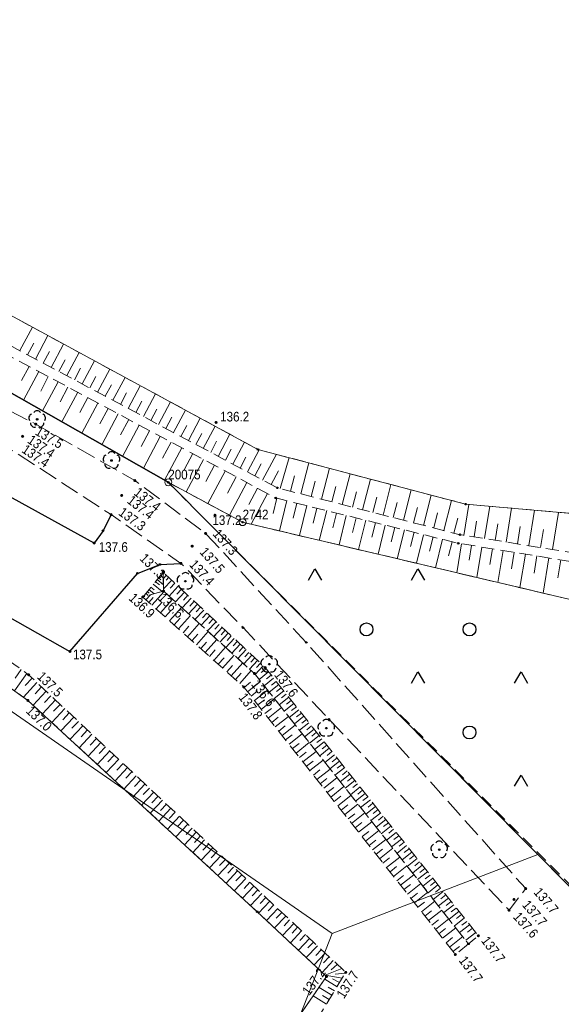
# Model space of a CAD drawing. Header units: metres. Extents: x 5548743 to 5556416, y 5707500 to 5714000.
# Tile 117 of 244: x 5553228 to 5553291, y 5711170 to 5711284. Entities that reach past the tile are written whole.
import ezdxf
from ezdxf.enums import TextEntityAlignment as Align

# ---------------------------------------------------------------- set-up
doc = ezdxf.new("R2010")
doc.units = ezdxf.units.M
for name, pattern in [('1.5_0.75', [2.25, 1.5, -0.75]), ('2.25_0.75', [3, 2.25, -0.75]), ('219-1000', [0])]:
    doc.linetypes.add(name, pattern=pattern)
doc.layers.get('0').update_dxf_attribs({"color": 2, "lineweight": 5})
doc.styles.get("Standard").update_dxf_attribs({"font": 'Working1250', "width": 0.75})

# ---------------------------------------------------------------- blocks, each defined once
blk = doc.blocks.new('202')
at = {"color": 0, "linetype": 'Continuous', "lineweight": 0}
blk.add_circle((0, 0), 0.4, dxfattribs=at)
blk = doc.blocks.new('OP021')
at = {"linetype": 'Continuous', "lineweight": 13}
h = blk.add_hatch(color=0, dxfattribs=at)
edge = h.paths.add_edge_path()
edge.add_arc((0, 0), 0.1, 0, 360)
at = {"color": 0, "linetype": 'Continuous', "lineweight": -3}
for centre, start, end in [((-0.476, 0.154), 110.388, 213.756), ((0, 0.5), 38.316, 141.684), ((0.476, 0.154), 326.244, 69.612), ((-0.294, -0.404), 182.272, 285.64), ((0.294, -0.404), 254.36, 357.728), ((0.294, -0.404), 254.36, 357.728)]:
    blk.add_arc(centre, 0.5, start, end, dxfattribs=at)
blk = doc.blocks.new('PW01')
at = {"linetype": 'Continuous', "lineweight": 13}
h = blk.add_hatch(color=0, dxfattribs=at)
edge = h.paths.add_edge_path()
edge.add_arc((0, 0), 0.18, 0, 360)
blk = doc.blocks.new('OTZK3')
at = {"color": 0, "linetype": 'Continuous'}
for p, q in [((-0.75, -0.433), (0, 0.866)), ((0, 0.866), (0.75, -0.433))]:
    blk.add_line(p, q, dxfattribs=at)
blk = doc.blocks.new('OTZK1')
at = {"color": 0, "linetype": 'Continuous'}
blk.add_circle((0, 0), 0.75, dxfattribs=at)
blk = doc.blocks.new('PIKIETAW1891')
at = {"color": 0}
blk.add_circle((0, 0), 0.09, dxfattribs=at)

msp = doc.modelspace()

# ---------------------------------------------------------------- linework, layer by layer
at = {"layer": '000 Inne (niezydentyfikowane)', "color": 7, "linetype": 'CONTINUOUS', "lineweight": 18, "flags": 128}
for points in [[(5553228.23, 5711245.92), (5553229.7, 5711248.66)], [(5553229.15, 5711245.43), (5553229.88, 5711246.8)], [(5553230.06, 5711244.94), (5553231.52, 5711247.68)], [(5553230.97, 5711244.46), (5553231.7, 5711245.82)], [(5553231.88, 5711243.97), (5553233.33, 5711246.69)], [(5553233.7, 5711243.01), (5553235.14, 5711245.71)], [(5553232.79, 5711243.49), (5553233.51, 5711244.84)], [(5553235.5, 5711242.05), (5553236.94, 5711244.74)], [(5553229.33, 5711244.09), (5553228.45, 5711242.44)], [(5553230.44, 5711243.5), (5553228.66, 5711240.17)], [(5553234.6, 5711242.53), (5553235.32, 5711243.87)], [(5553237.3, 5711241.09), (5553238.72, 5711243.77)], [(5553231.56, 5711242.9), (5553230.67, 5711241.22)], [(5553232.69, 5711242.29), (5553230.89, 5711238.9)], [(5553236.4, 5711241.57), (5553237.11, 5711242.91)], [(5553239.08, 5711240.14), (5553240.5, 5711242.8)], [(5553233.84, 5711241.68), (5553232.93, 5711239.97)], [(5553234.99, 5711241.07), (5553233.15, 5711237.62)], [(5553238.19, 5711240.61), (5553238.9, 5711241.95)], [(5553239.97, 5711239.66), (5553240.68, 5711240.99)], [(5553240.86, 5711239.19), (5553242.27, 5711241.84)], [(5553236.16, 5711240.45), (5553235.23, 5711238.7)], [(5553241.74, 5711238.72), (5553242.45, 5711240.04)], [(5553242.63, 5711238.25), (5553244.03, 5711240.89)], [(5553244.38, 5711237.31), (5553245.78, 5711239.94)], [(5553237.33, 5711239.82), (5553235.46, 5711236.31)], [(5553238.52, 5711239.19), (5553237.57, 5711237.41)], [(5553243.51, 5711237.78), (5553244.21, 5711239.1)], [(5553246.13, 5711236.38), (5553247.53, 5711239)], [(5553239.71, 5711238.55), (5553237.8, 5711234.97)], [(5553240.92, 5711237.9), (5553239.96, 5711236.1)], [(5553245.26, 5711236.85), (5553245.96, 5711238.16)], [(5553247.87, 5711235.46), (5553249.26, 5711238.05)], [(5553242.14, 5711237.26), (5553240.19, 5711233.61)], [(5553243.36, 5711236.6), (5553242.38, 5711234.76)], [(5553247.01, 5711235.92), (5553247.7, 5711237.22)], [(5553249.61, 5711234.53), (5553250.98, 5711237.12)], [(5553244.6, 5711235.94), (5553242.63, 5711232.23)], [(5553245.85, 5711235.27), (5553244.86, 5711233.4)], [(5553248.74, 5711234.99), (5553249.43, 5711236.29)], [(5553250.47, 5711234.07), (5553251.16, 5711235.36)], [(5553251.33, 5711233.61), (5553252.7, 5711236.19)], [(5553253.05, 5711232.7), (5553254.41, 5711235.26)], [(5553247.11, 5711234.6), (5553245.1, 5711230.82)], [(5553252.19, 5711233.16), (5553252.87, 5711234.44)], [(5553254.75, 5711231.79), (5553256.13, 5711234.37)], [(5553248.38, 5711233.93), (5553247.37, 5711232.03)], [(5553249.64, 5711233.25), (5553247.62, 5711229.46)], [(5553253.9, 5711232.25), (5553254.58, 5711233.52)], [(5553256.52, 5711230.85), (5553258.12, 5711233.85)], [(5553258.58, 5711229.85), (5553259.6, 5711233.46)], [(5553250.9, 5711232.58), (5553249.89, 5711230.68)], [(5553252.17, 5711231.9), (5553250.15, 5711228.11)], [(5553255.61, 5711231.34), (5553256.35, 5711232.73)], [(5553257.5, 5711230.33), (5553258.36, 5711231.94)], [(5553260.98, 5711229.24), (5553261.91, 5711232.85)], [(5553263.39, 5711228.62), (5553264.31, 5711232.22)], [(5553253.43, 5711231.23), (5553252.42, 5711229.33)], [(5553259.77, 5711229.54), (5553260.24, 5711231.35)], [(5553262.18, 5711228.93), (5553262.65, 5711230.73)], [(5553265.78, 5711228), (5553266.7, 5711231.59)], [(5553268.17, 5711227.39), (5553269.09, 5711230.96)], [(5553254.69, 5711230.56), (5553252.67, 5711226.76)], [(5553255.93, 5711229.89), (5553254.92, 5711227.99)], [(5553264.59, 5711228.31), (5553265.05, 5711230.11)], [(5553270.55, 5711226.78), (5553271.46, 5711230.33)], [(5553272.92, 5711226.17), (5553273.82, 5711229.71)], [(5553257.09, 5711229.27), (5553255.19, 5711225.7)], [(5553258.17, 5711228.74), (5553257.74, 5711226.97)], [(5553259.34, 5711228.45), (5553258.47, 5711224.93)], [(5553266.98, 5711227.7), (5553267.44, 5711229.48)], [(5553269.36, 5711227.09), (5553269.82, 5711228.86)], [(5553275.27, 5711225.57), (5553276.17, 5711229.09)], [(5553277.62, 5711224.97), (5553278.52, 5711228.47)], [(5553260.51, 5711228.16), (5553260.08, 5711226.41)], [(5553261.67, 5711227.87), (5553260.81, 5711224.38)], [(5553262.83, 5711227.58), (5553262.4, 5711225.84)], [(5553263.98, 5711227.29), (5553263.12, 5711223.83)], [(5553271.73, 5711226.48), (5553272.19, 5711228.25)], [(5553274.09, 5711225.87), (5553274.55, 5711227.64)], [(5553279.96, 5711224.41), (5553280.53, 5711228.01)], [(5553282.38, 5711224.03), (5553282.98, 5711227.79)], [(5553284.9, 5711223.63), (5553285.52, 5711227.57)], [(5553287.54, 5711223.21), (5553288.19, 5711227.34)], [(5553265.13, 5711227.01), (5553264.7, 5711225.29)], [(5553266.27, 5711226.73), (5553265.42, 5711223.29)], [(5553267.41, 5711226.44), (5553266.99, 5711224.73)], [(5553268.55, 5711226.16), (5553267.7, 5711222.75)], [(5553276.45, 5711225.27), (5553276.9, 5711227.02)], [(5553278.79, 5711224.67), (5553279.24, 5711226.42)], [(5553290.3, 5711222.77), (5553290.99, 5711227.09)], [(5553269.68, 5711225.88), (5553269.26, 5711224.18)], [(5553270.81, 5711225.6), (5553269.97, 5711222.22)], [(5553271.93, 5711225.32), (5553271.51, 5711223.64)], [(5553273.05, 5711225.04), (5553272.21, 5711221.69)], [(5553281.16, 5711224.22), (5553281.45, 5711226.06)], [(5553283.62, 5711223.83), (5553283.93, 5711225.76)], [(5553286.2, 5711223.42), (5553286.52, 5711225.44)], [(5553288.9, 5711222.99), (5553289.24, 5711225.1)], [(5553274.16, 5711224.77), (5553273.74, 5711223.1)], [(5553275.27, 5711224.49), (5553274.44, 5711221.16)], [(5553276.37, 5711224.22), (5553275.96, 5711222.56)], [(5553277.48, 5711223.95), (5553276.66, 5711220.64)], [(5553278.58, 5711223.67), (5553278.17, 5711222.02)], [(5553279.7, 5711223.43), (5553279.15, 5711220.05)], [(5553280.86, 5711223.24), (5553280.58, 5711221.51)], [(5553282.06, 5711223.04), (5553281.48, 5711219.5)], [(5553283.28, 5711222.85), (5553282.98, 5711221.03)], [(5553284.53, 5711222.64), (5553283.92, 5711218.92)], [(5553285.81, 5711222.44), (5553285.5, 5711220.53)], [(5553287.12, 5711222.22), (5553286.49, 5711218.32)], [(5553288.46, 5711222.01), (5553288.14, 5711220.01)], [(5553289.84, 5711221.78), (5553289.18, 5711217.68)], [(5553291.25, 5711221.55), (5553290.91, 5711219.45)], [(5553244.22, 5711219.26), (5553244.96, 5711218.64)], [(5553244.39, 5711219.47), (5553244.67, 5711219.23)], [(5553244.61, 5711219.74), (5553244.94, 5711219.47)], [(5553245.32, 5711219.76), (5553244.95, 5711219.36)], [(5553245.93, 5711219.2), (5553244.97, 5711218.18)], [(5553245.07, 5711220), (5553245, 5711219.93)], [(5553245.58, 5711219.53), (5553245.27, 5711219.2)], [(5553243.27, 5711218.1), (5553243.88, 5711217.61)], [(5553243.5, 5711218.38), (5553243.9, 5711218.06)], [(5553243.78, 5711218.72), (5553244.81, 5711217.87)], [(5553244.02, 5711219.02), (5553244.5, 5711218.63)], [(5553246.69, 5711218.48), (5553245.62, 5711217.34)], [(5553246.31, 5711218.84), (5553245.77, 5711218.27)], [(5553247.07, 5711218.13), (5553246.54, 5711217.56)], [(5553242.73, 5711217.43), (5553242.8, 5711217.38)], [(5553242.91, 5711217.66), (5553243.2, 5711217.41)], [(5553242.93, 5711216.9), (5553243.46, 5711217.49)], [(5553243.09, 5711217.88), (5553243.31, 5711217.69)], [(5553243.27, 5711216.6), (5553243.76, 5711217.16)], [(5553243.63, 5711216.28), (5553245.04, 5711217.86)], [(5553244.63, 5711215.38), (5553246.04, 5711216.96)], [(5553247.44, 5711217.78), (5553246.39, 5711216.65)], [(5553248.19, 5711217.08), (5553247.14, 5711215.96)], [(5553247.82, 5711217.43), (5553247.29, 5711216.86)], [(5553244.12, 5711215.84), (5553244.82, 5711216.64)], [(5553245.68, 5711214.45), (5553247.08, 5711216.02)], [(5553248.93, 5711216.39), (5553247.9, 5711215.28)], [(5553248.56, 5711216.73), (5553248.04, 5711216.17)], [(5553249.3, 5711216.04), (5553248.78, 5711215.49)], [(5553245.16, 5711214.92), (5553245.86, 5711215.7)], [(5553246.2, 5711213.99), (5553246.9, 5711214.77)], [(5553246.73, 5711213.52), (5553248.11, 5711215.08)], [(5553249.67, 5711215.7), (5553248.64, 5711214.6)], [(5553250.39, 5711215.02), (5553249.37, 5711213.94)], [(5553250.03, 5711215.36), (5553249.52, 5711214.82)], [(5553250.75, 5711214.69), (5553250.24, 5711214.15)], [(5553247.25, 5711213.06), (5553247.94, 5711213.83)], [(5553247.76, 5711212.6), (5553249.14, 5711214.15)], [(5553251.11, 5711214.35), (5553250.1, 5711213.28)], [(5553251.82, 5711213.69), (5553250.82, 5711212.62)], [(5553251.46, 5711214.02), (5553250.96, 5711213.48)], [(5553248.28, 5711212.14), (5553248.97, 5711212.91)], [(5553248.8, 5711211.68), (5553250.17, 5711213.22)], [(5553252.52, 5711213.03), (5553251.54, 5711211.98)], [(5553252.17, 5711213.36), (5553251.68, 5711212.83)], [(5553253.22, 5711212.38), (5553252.24, 5711211.34)], [(5553252.87, 5711212.7), (5553252.38, 5711212.18)], [(5553249.31, 5711211.22), (5553249.99, 5711211.99)], [(5553249.82, 5711210.76), (5553251.19, 5711212.29)], [(5553250.84, 5711209.85), (5553252.2, 5711211.38)], [(5553253.91, 5711211.74), (5553252.94, 5711210.7)], [(5553253.56, 5711212.06), (5553253.08, 5711211.54)], [(5553254.25, 5711211.42), (5553253.77, 5711210.9)], [(5553250.33, 5711210.31), (5553251.01, 5711211.07)], [(5553251.35, 5711209.4), (5553252.03, 5711210.16)], [(5553251.86, 5711208.95), (5553253.2, 5711210.46)], [(5553254.59, 5711211.1), (5553253.63, 5711210.08)], [(5553255.26, 5711210.47), (5553254.32, 5711209.46)], [(5553254.93, 5711210.78), (5553254.45, 5711210.27)], [(5553255.6, 5711210.15), (5553255.13, 5711209.65)], [(5553252.36, 5711208.5), (5553253.03, 5711209.26)], [(5553252.87, 5711208.05), (5553254.2, 5711209.56)], [(5553255.93, 5711209.84), (5553254.99, 5711208.84)], [(5553256.6, 5711209.22), (5553255.66, 5711208.21)], [(5553256.26, 5711209.53), (5553255.8, 5711209.03)], [(5553256.93, 5711208.88), (5553256.37, 5711208.44)], [(5553229.07, 5711208.31), (5553227.62, 5711206.3)], [(5553228.41, 5711208.79), (5553227.68, 5711207.79)], [(5553229.68, 5711207.79), (5553228.85, 5711206.91)], [(5553253.37, 5711207.61), (5553254.03, 5711208.36)], [(5553253.87, 5711207.16), (5553255.2, 5711208.66)], [(5553257.22, 5711208.51), (5553256.11, 5711207.63)], [(5553257.8, 5711207.77), (5553256.7, 5711206.9)], [(5553257.51, 5711208.14), (5553256.96, 5711207.7)], [(5553230.23, 5711207.26), (5553228.65, 5711205.57)], [(5553230.78, 5711206.76), (5553230.01, 5711205.94)], [(5553254.36, 5711206.71), (5553255.12, 5711207.32)], [(5553254.77, 5711206.2), (5553256.29, 5711207.41)], [(5553258.39, 5711207.04), (5553257.28, 5711206.16)], [(5553258.1, 5711207.4), (5553257.54, 5711206.97)], [(5553258.68, 5711206.67), (5553258.13, 5711206.23)], [(5553231.32, 5711206.25), (5553229.79, 5711204.62)], [(5553231.86, 5711205.74), (5553231.1, 5711204.93)], [(5553255.17, 5711205.69), (5553255.93, 5711206.29)], [(5553255.57, 5711205.18), (5553257.1, 5711206.39)], [(5553258.98, 5711206.3), (5553257.87, 5711205.42)], [(5553259.56, 5711205.56), (5553258.46, 5711204.68)], [(5553259.27, 5711205.93), (5553258.72, 5711205.49)], [(5553232.4, 5711205.24), (5553230.88, 5711203.62)], [(5553232.93, 5711204.73), (5553232.18, 5711203.93)], [(5553255.97, 5711204.67), (5553256.74, 5711205.27)], [(5553256.38, 5711204.16), (5553257.91, 5711205.37)], [(5553257.18, 5711203.14), (5553258.71, 5711204.35)], [(5553260.15, 5711204.82), (5553259.04, 5711203.94)], [(5553259.86, 5711205.19), (5553259.3, 5711204.75)], [(5553260.45, 5711204.45), (5553259.89, 5711204.01)], [(5553233.47, 5711204.23), (5553231.96, 5711202.63)], [(5553234.53, 5711203.23), (5553233.03, 5711201.64)], [(5553234, 5711203.73), (5553233.25, 5711202.93)], [(5553256.78, 5711203.65), (5553257.54, 5711204.26)], [(5553257.59, 5711202.63), (5553258.35, 5711203.24)], [(5553257.99, 5711202.12), (5553259.52, 5711203.33)], [(5553260.74, 5711204.08), (5553259.63, 5711203.19)], [(5553261.33, 5711203.34), (5553260.22, 5711202.45)], [(5553261.04, 5711203.71), (5553260.48, 5711203.26)], [(5553235.59, 5711202.24), (5553234.1, 5711200.66)], [(5553235.06, 5711202.74), (5553234.31, 5711201.94)], [(5553258.39, 5711201.61), (5553259.16, 5711202.22)], [(5553258.8, 5711201.1), (5553260.33, 5711202.31)], [(5553261.92, 5711202.59), (5553260.81, 5711201.71)], [(5553261.63, 5711202.96), (5553261.07, 5711202.52)], [(5553262.22, 5711202.22), (5553261.66, 5711201.78)], [(5553236.64, 5711201.25), (5553235.16, 5711199.68)], [(5553236.12, 5711201.75), (5553235.37, 5711200.96)], [(5553259.2, 5711200.59), (5553259.97, 5711201.2)], [(5553259.6, 5711200.08), (5553261.14, 5711201.29)], [(5553262.51, 5711201.85), (5553261.4, 5711200.96)], [(5553263.11, 5711201.1), (5553261.99, 5711200.21)], [(5553262.81, 5711201.48), (5553262.25, 5711201.03)], [(5553237.69, 5711200.27), (5553236.22, 5711198.71)], [(5553237.16, 5711200.76), (5553236.43, 5711199.98)], [(5553238.21, 5711199.78), (5553237.47, 5711199)], [(5553260.01, 5711199.57), (5553260.77, 5711200.18)], [(5553260.41, 5711199.06), (5553261.94, 5711200.27)], [(5553263.7, 5711200.36), (5553262.58, 5711199.47)], [(5553263.4, 5711200.73), (5553262.84, 5711200.29)], [(5553264, 5711199.98), (5553263.44, 5711199.54)], [(5553238.73, 5711199.3), (5553237.26, 5711197.74)], [(5553239.24, 5711198.81), (5553238.51, 5711198.04)], [(5553260.82, 5711198.55), (5553261.58, 5711199.15)], [(5553261.22, 5711198.04), (5553262.75, 5711199.25)], [(5553264.29, 5711199.61), (5553263.17, 5711198.72)], [(5553264.89, 5711198.86), (5553263.77, 5711197.97)], [(5553264.59, 5711199.24), (5553264.03, 5711198.79)], [(5553239.76, 5711198.33), (5553238.31, 5711196.78)], [(5553240.27, 5711197.85), (5553239.55, 5711197.07)], [(5553261.62, 5711197.53), (5553262.39, 5711198.13)], [(5553262.03, 5711197.01), (5553263.56, 5711198.23)], [(5553265.48, 5711198.11), (5553264.36, 5711197.22)], [(5553265.19, 5711198.49), (5553264.62, 5711198.04)], [(5553265.78, 5711197.74), (5553265.22, 5711197.29)], [(5553240.79, 5711197.36), (5553239.34, 5711195.82)], [(5553241.81, 5711196.41), (5553240.37, 5711194.87)], [(5553241.3, 5711196.88), (5553240.58, 5711196.12)], [(5553262.43, 5711196.5), (5553263.2, 5711197.11)], [(5553262.84, 5711195.99), (5553264.37, 5711197.2)], [(5553266.08, 5711197.36), (5553264.95, 5711196.47)], [(5553266.68, 5711196.61), (5553265.55, 5711195.72)], [(5553266.38, 5711196.99), (5553265.82, 5711196.54)], [(5553242.82, 5711195.45), (5553241.4, 5711193.93)], [(5553242.32, 5711195.93), (5553241.6, 5711195.17)], [(5553263.24, 5711195.48), (5553264.01, 5711196.09)], [(5553263.65, 5711194.97), (5553265.18, 5711196.18)], [(5553264.46, 5711193.94), (5553265.99, 5711195.16)], [(5553267.27, 5711195.86), (5553266.15, 5711194.96)], [(5553266.98, 5711196.24), (5553266.41, 5711195.79)], [(5553267.87, 5711195.11), (5553266.74, 5711194.21)], [(5553267.57, 5711195.49), (5553267.01, 5711195.04)], [(5553243.83, 5711194.51), (5553242.41, 5711192.99)], [(5553243.33, 5711194.98), (5553242.62, 5711194.22)], [(5553244.34, 5711194.03), (5553243.63, 5711193.28)], [(5553264.05, 5711194.46), (5553264.82, 5711195.06)], [(5553264.86, 5711193.43), (5553265.63, 5711194.04)], [(5553265.27, 5711192.92), (5553266.8, 5711194.13)], [(5553268.47, 5711194.36), (5553267.34, 5711193.46)], [(5553268.17, 5711194.73), (5553267.61, 5711194.28)], [(5553268.77, 5711193.98), (5553268.21, 5711193.53)], [(5553244.84, 5711193.56), (5553243.42, 5711192.06)], [(5553245.34, 5711193.1), (5553244.63, 5711192.35)], [(5553265.67, 5711192.41), (5553266.44, 5711193.01)], [(5553266.08, 5711191.89), (5553267.62, 5711193.11)], [(5553269.07, 5711193.6), (5553267.94, 5711192.7)], [(5553269.67, 5711192.84), (5553268.54, 5711191.94)], [(5553269.37, 5711193.22), (5553268.81, 5711192.77)], [(5553245.83, 5711192.63), (5553244.43, 5711191.13)], [(5553246.83, 5711191.7), (5553245.43, 5711190.21)], [(5553246.33, 5711192.16), (5553245.63, 5711191.42)], [(5553266.48, 5711191.38), (5553267.25, 5711191.99)], [(5553266.89, 5711190.87), (5553268.43, 5711192.08)], [(5553270.27, 5711192.09), (5553269.14, 5711191.19)], [(5553269.97, 5711192.47), (5553269.41, 5711192.02)], [(5553270.57, 5711191.71), (5553270.01, 5711191.26)], [(5553247.81, 5711190.77), (5553246.42, 5711189.3)], [(5553247.32, 5711191.24), (5553246.62, 5711190.49)], [(5553267.29, 5711190.35), (5553268.06, 5711190.96)], [(5553267.7, 5711189.84), (5553269.24, 5711191.06)], [(5553270.88, 5711191.33), (5553269.74, 5711190.43)], [(5553271.48, 5711190.57), (5553270.34, 5711189.67)], [(5553271.18, 5711190.95), (5553270.61, 5711190.5)], [(5553248.79, 5711189.85), (5553247.41, 5711188.38)], [(5553248.3, 5711190.31), (5553247.61, 5711189.58)], [(5553249.28, 5711189.4), (5553248.59, 5711188.66)], [(5553268.11, 5711189.33), (5553268.88, 5711189.94)], [(5553268.51, 5711188.81), (5553270.05, 5711190.03)], [(5553272.08, 5711189.81), (5553270.94, 5711188.91)], [(5553271.78, 5711190.19), (5553271.21, 5711189.74)], [(5553272.39, 5711189.43), (5553271.82, 5711188.98)], [(5553249.77, 5711188.94), (5553248.4, 5711187.48)], [(5553250.25, 5711188.48), (5553249.57, 5711187.76)], [(5553268.92, 5711188.3), (5553269.69, 5711188.91)], [(5553269.32, 5711187.79), (5553270.86, 5711189.01)], [(5553272.69, 5711189.05), (5553271.55, 5711188.15)], [(5553273.29, 5711188.29), (5553272.15, 5711187.38)], [(5553272.99, 5711188.67), (5553272.42, 5711188.22)], [(5553250.73, 5711188.03), (5553249.37, 5711186.58)], [(5553251.7, 5711187.13), (5553250.34, 5711185.68)], [(5553251.22, 5711187.58), (5553250.54, 5711186.85)], [(5553269.73, 5711187.27), (5553270.5, 5711187.88)], [(5553270.14, 5711186.76), (5553271.68, 5711187.98)], [(5553273.9, 5711187.53), (5553272.76, 5711186.62)], [(5553273.6, 5711187.91), (5553273.02, 5711187.46)], [(5553274.2, 5711187.15), (5553273.63, 5711186.69)], [(5553252.65, 5711186.23), (5553251.31, 5711184.79)], [(5553252.18, 5711186.68), (5553251.5, 5711185.96)], [(5553270.54, 5711186.25), (5553271.31, 5711186.86)], [(5553270.95, 5711185.73), (5553272.49, 5711186.95)], [(5553274.51, 5711186.77), (5553273.36, 5711185.85)], [(5553275.11, 5711186), (5553273.97, 5711185.09)], [(5553274.81, 5711186.38), (5553274.24, 5711185.93)], [(5553253.61, 5711185.34), (5553252.27, 5711183.91)], [(5553253.13, 5711185.78), (5553252.46, 5711185.07)], [(5553254.08, 5711184.89), (5553253.41, 5711184.18)], [(5553271.36, 5711185.22), (5553272.13, 5711185.83)], [(5553271.76, 5711184.7), (5553273.31, 5711185.92)], [(5553272.17, 5711184.19), (5553272.94, 5711184.8)], [(5553272.58, 5711183.67), (5553274.12, 5711184.89)], [(5553275.72, 5711185.24), (5553274.57, 5711184.32)], [(5553275.42, 5711185.62), (5553274.84, 5711185.16)], [(5553276.03, 5711184.85), (5553275.45, 5711184.4)], [(5553254.55, 5711184.45), (5553253.22, 5711183.03)], [(5553255.02, 5711184.01), (5553254.36, 5711183.3)], [(5553272.98, 5711183.16), (5553273.76, 5711183.77)], [(5553273.39, 5711182.64), (5553274.94, 5711183.87)], [(5553276.33, 5711184.47), (5553275.18, 5711183.56)], [(5553276.94, 5711183.7), (5553275.79, 5711182.79)], [(5553276.64, 5711184.09), (5553276.06, 5711183.63)], [(5553255.49, 5711183.57), (5553254.17, 5711182.16)], [(5553256.43, 5711182.69), (5553255.11, 5711181.29)], [(5553255.96, 5711183.13), (5553255.3, 5711182.42)], [(5553273.8, 5711182.13), (5553274.57, 5711182.74)], [(5553274.21, 5711181.61), (5553275.75, 5711182.84)], [(5553277.55, 5711182.93), (5553276.4, 5711182.02)], [(5553277.25, 5711183.32), (5553276.67, 5711182.86)], [(5553277.86, 5711182.55), (5553277.28, 5711182.09)], [(5553257.36, 5711181.82), (5553256.05, 5711180.42)], [(5553256.89, 5711182.25), (5553256.24, 5711181.55)], [(5553257.82, 5711181.38), (5553257.17, 5711180.68)], [(5553274.61, 5711181.1), (5553275.39, 5711181.71)], [(5553275.02, 5711180.58), (5553276.57, 5711181.81)], [(5553278.16, 5711182.16), (5553277.01, 5711181.25)], [(5553278.78, 5711181.39), (5553277.62, 5711180.48)], [(5553278.47, 5711181.78), (5553277.89, 5711181.32)], [(5553258.29, 5711180.95), (5553256.98, 5711179.55)], [(5553258.75, 5711180.51), (5553258.1, 5711179.82)], [(5553275.43, 5711180.07), (5553276.2, 5711180.68)], [(5553275.84, 5711179.55), (5553277.38, 5711180.77)], [(5553279.39, 5711180.62), (5553278.23, 5711179.7)], [(5553279.08, 5711181.01), (5553278.5, 5711180.55)], [(5553279.7, 5711180.24), (5553279.12, 5711179.78)], [(5553259.21, 5711180.08), (5553257.91, 5711178.69)], [(5553260.14, 5711179.21), (5553258.84, 5711177.82)], [(5553259.67, 5711179.64), (5553259.02, 5711178.95)], [(5553276.24, 5711179.03), (5553277.02, 5711179.65)], [(5553276.65, 5711178.52), (5553278.2, 5711179.74)], [(5553280, 5711179.85), (5553278.85, 5711178.93)], [(5553280.62, 5711179.07), (5553279.46, 5711178.15)], [(5553280.31, 5711179.46), (5553279.73, 5711179)], [(5553261.06, 5711178.34), (5553259.76, 5711176.96)], [(5553260.6, 5711178.78), (5553259.95, 5711178.08)], [(5553261.52, 5711177.91), (5553260.87, 5711177.22)], [(5553277.06, 5711178), (5553277.83, 5711178.62)], [(5553277.47, 5711177.49), (5553279.02, 5711178.71)], [(5553281.34, 5711178.17), (5553280.18, 5711177.25)], [(5553280.95, 5711178.66), (5553280.37, 5711178.2)], [(5553261.98, 5711177.48), (5553260.68, 5711176.1)], [(5553262.44, 5711177.05), (5553261.79, 5711176.36)], [(5553277.88, 5711176.97), (5553278.65, 5711177.58)], [(5553278.29, 5711176.45), (5553279.84, 5711177.68)], [(5553262.9, 5711176.62), (5553261.61, 5711175.24)], [(5553263.82, 5711175.75), (5553262.53, 5711174.38)], [(5553263.36, 5711176.18), (5553262.71, 5711175.5)], [(5553278.69, 5711175.94), (5553279.47, 5711176.55)], [(5553264.74, 5711174.89), (5553263.45, 5711173.51)], [(5553264.28, 5711175.32), (5553263.63, 5711174.63)], [(5553265.73, 5711173.96), (5553263.8, 5711173.19)], [(5553265.22, 5711174.44), (5553264.51, 5711173.82)], [(5553266.14, 5711173.42), (5553264.97, 5711173.31)], [(5553265.19, 5711171.85), (5553263.75, 5711172.73)], [(5553265.8, 5711172.86), (5553263.8, 5711173.19)], [(5553265.48, 5711172.34), (5553264.64, 5711172.76)], [(5553264.58, 5711170.86), (5553263.09, 5711171.77)], [(5553264.89, 5711171.36), (5553264.15, 5711171.81)], [(5553263.95, 5711169.82), (5553262.4, 5711170.77)], [(5553264.27, 5711170.35), (5553263.51, 5711170.81)]]:
    msp.add_lwpolyline(points, dxfattribs=at)
at = {"layer": '216-obręb ewidencyjny', "color": 7, "linetype": 'CONTINUOUS', "lineweight": 25, "flags": 128}
for points in [[(5553303.29, 5711172.41), (5553245.53, 5711230.59), (5553201.96, 5711255.35), (5553140.19, 5711284.18), (5553135.72, 5711277.69), (5553111.42, 5711242.97), (5553187.3, 5711106.28), (5553112.55, 5711070.64), (5552871.37, 5711055.67), (5552911.56, 5711176.56), (5552902.55, 5711179.99), (5552857.56, 5711200.05), (5552823.52, 5711222.08), (5552811.69, 5711238.16), (5552792.63, 5711262.96), (5552771.45, 5711305.07), (5552757.83, 5711364.93), (5552755.89, 5711371.71), (5552732.07, 5711369.95), (5552708.66, 5711378.89), (5552680.03, 5711429.79), (5552679.16, 5711442.78), (5552714.87, 5711541.1)], [(5552714.87, 5711541.1), (5552679.16, 5711442.78), (5552680.03, 5711429.79), (5552708.66, 5711378.89), (5552732.07, 5711369.95), (5552755.89, 5711371.71), (5552757.83, 5711364.93), (5552771.45, 5711305.07), (5552792.63, 5711262.96), (5552811.69, 5711238.16), (5552823.52, 5711222.08), (5552857.56, 5711200.05), (5552902.55, 5711179.99), (5552911.56, 5711176.56), (5552871.37, 5711055.67), (5553112.55, 5711070.64), (5553187.3, 5711106.28), (5553111.42, 5711242.97), (5553135.72, 5711277.69), (5553140.19, 5711284.18), (5553201.96, 5711255.35), (5553245.53, 5711230.59), (5553303.29, 5711172.41)]]:
    msp.add_lwpolyline(points, dxfattribs=at)
at = {"layer": '218-kontur użytku gruntowego', "color": 3, "linetype": 'CONTINUOUS', "lineweight": 18, "flags": 128}
for points in [[(5553201.96, 5711255.35), (5553245.53, 5711230.59)], [(5553245.53, 5711230.59), (5553201.96, 5711255.35)], [(5553264.63, 5711178.05), (5553155.81, 5711253.39)], [(5553155.81, 5711253.39), (5553264.63, 5711178.05)], [(5553245.53, 5711230.59), (5553254.19, 5711225.94)], [(5553288.56, 5711187.24), (5553245.53, 5711230.59)], [(5553245.53, 5711230.59), (5553288.56, 5711187.24)], [(5553254.19, 5711225.94), (5553245.53, 5711230.59)], [(5553254.19, 5711225.94), (5553316.53, 5711211.23)], [(5553316.53, 5711211.23), (5553254.19, 5711225.94)], [(5553264.63, 5711178.05), (5553288.56, 5711187.24)], [(5553288.56, 5711187.24), (5553264.63, 5711178.05)], [(5553288.56, 5711187.24), (5553303.29, 5711172.41)], [(5553303.29, 5711172.41), (5553288.56, 5711187.24)], [(5553260.54, 5711167.65), (5553264.63, 5711178.05)], [(5553264.63, 5711178.05), (5553260.54, 5711167.65)]]:
    msp.add_lwpolyline(points, dxfattribs=at)
at = {"layer": '219-działka ewidencyjna', "color": 7, "linetype": '219-1000', "lineweight": 18, "flags": 128}
for points in [[(5553201.96, 5711255.35), (5553245.53, 5711230.59)], [(5553303.29, 5711172.41), (5553245.53, 5711230.59)], [(5553254.19, 5711225.94), (5553245.53, 5711230.59)], [(5553254.19, 5711225.94), (5553316.53, 5711211.23)]]:
    msp.add_lwpolyline(points, dxfattribs=at)
at = {"layer": 'jezdnia', "color": 7, "linetype": '2.25_0.75', "lineweight": 18, "flags": 128}
msp.add_lwpolyline([(5553136.62, 5711279), (5553156.62, 5711269.27), (5553186, 5711255.5), (5553191.98, 5711252.03), (5553227.66, 5711234.11), (5553238.87, 5711226.82), (5553247.01, 5711221.15), (5553254.24, 5711213.67), (5553264.25, 5711202.99), (5553285.22, 5711180.75), (5553287.16, 5711183.27), (5553261.6, 5711211.94), (5553249.88, 5711224.64), (5553241.64, 5711230.79), (5553230.1, 5711237.36), (5553208, 5711248.74), (5553188.55, 5711259.18), (5553139.11, 5711282.61)], close=True, dxfattribs=at)
at = {"layer": 'krawężnik', "color": 7, "linetype": 'CONTINUOUS', "lineweight": 25, "flags": 128}
for points in [[(5553186, 5711255.5), (5553185, 5711252.98), (5553179.08, 5711242.19), (5553204.46, 5711227.66), (5553234.08, 5711210.89), (5553241.94, 5711219.98), (5553244.55, 5711221.02), (5553247.01, 5711221.15)], [(5553238.87, 5711226.82), (5553237.93, 5711224.95), (5553236.9, 5711223.52), (5553190.43, 5711249.08), (5553190.99, 5711250.76), (5553191.98, 5711252.03)]]:
    msp.add_lwpolyline(points, dxfattribs=at)
at = {"layer": 'skarpa nieumocniona', "color": 7, "linetype": '1.5_0.75', "lineweight": 18, "flags": 128}
for points in [[(5553203.16, 5711259.27), (5553258.23, 5711229.94), (5553279.52, 5711224.48), (5553320.01, 5711218.06), (5553344.73, 5711215.21), (5553366.37, 5711209.89), (5553383.85, 5711202.15), (5553391.94, 5711204.36), (5553460.49, 5711335.7), (5553458.94, 5711336.14), (5553458.72, 5711335.17), (5553456.17, 5711329.11), (5553390.94, 5711206.54), (5553384.6, 5711204.77), (5553373.19, 5711209.02), (5553364.46, 5711213.83), (5553321.66, 5711224.4), (5553280.16, 5711228.04), (5553255.98, 5711234.41), (5553204.11, 5711262.54)], [(5553203.16, 5711259.27), (5553258.23, 5711229.94), (5553279.52, 5711224.48), (5553320.01, 5711218.06), (5553344.73, 5711215.21), (5553366.37, 5711209.89), (5553383.85, 5711202.15), (5553391.94, 5711204.36), (5553460.49, 5711335.7), (5553458.94, 5711336.14), (5553458.72, 5711335.17), (5553456.17, 5711329.11), (5553390.94, 5711206.54), (5553384.6, 5711204.77), (5553373.19, 5711209.02), (5553364.46, 5711213.83), (5553321.66, 5711224.4), (5553280.16, 5711228.04), (5553255.98, 5711234.41), (5553204.11, 5711262.54)], [(5553458.04, 5711329.28), (5553392.71, 5711203.51), (5553383.97, 5711200.95), (5553366.17, 5711208.79), (5553344.71, 5711214.14), (5553318.53, 5711217.13), (5553279.31, 5711223.49), (5553258.04, 5711228.77), (5553202.73, 5711258.28), (5553201.95, 5711255.35), (5553245.53, 5711230.58), (5553254.19, 5711225.94), (5553316.53, 5711211.23), (5553343.98, 5711211.01), (5553364.86, 5711206.76), (5553378.26, 5711200.53), (5553390.74, 5711194.9), (5553458.5, 5711328.62)], [(5553458.04, 5711329.28), (5553392.71, 5711203.51), (5553383.97, 5711200.95), (5553366.17, 5711208.79), (5553344.71, 5711214.14), (5553318.53, 5711217.13), (5553279.31, 5711223.49), (5553258.04, 5711228.77), (5553202.73, 5711258.28), (5553201.95, 5711255.35), (5553245.53, 5711230.58), (5553254.19, 5711225.94), (5553316.53, 5711211.23), (5553343.98, 5711211.01), (5553364.86, 5711206.76), (5553378.26, 5711200.53), (5553390.74, 5711194.9), (5553458.5, 5711328.62)], [(5553154.92, 5711165.3), (5553158.52, 5711168.09), (5553150.98, 5711181.4), (5553143.33, 5711198.38), (5553145.04, 5711207.69), (5553154.04, 5711224.71), (5553158.61, 5711234.34), (5553162.52, 5711241.27), (5553163.63, 5711242.08), (5553165.3, 5711242.62), (5553166.94, 5711242.58), (5553178.13, 5711237.01), (5553192.45, 5711229.48), (5553210.38, 5711218.36), (5553213.64, 5711216.29), (5553229.18, 5711205.19), (5553255.88, 5711180.58), (5553263.96, 5711173.04), (5553260.44, 5711167.92), (5553258.22, 5711165.72), (5553258.4, 5711165.43), (5553255.29, 5711163.23), (5553255.53, 5711162.73), (5553254.07, 5711161.84), (5553253.83, 5711162.28), (5553252.67, 5711161.46), (5553252.52, 5711161.83), (5553233.14, 5711151.04), (5553200.91, 5711136.45), (5553188.5, 5711132.91), (5553188.87, 5711131.05), (5553202.19, 5711134.44), (5553233.78, 5711148.59), (5553255.61, 5711160.67), (5553262.01, 5711166.63), (5553266.2, 5711173.52), (5553229.27, 5711208.17), (5553212.5, 5711220.3), (5553193.37, 5711231.34), (5553178.25, 5711239.33), (5553167.04, 5711244.54), (5553165.24, 5711245.05), (5553163.46, 5711245.14), (5553161.7, 5711244.49), (5553160.39, 5711243.12), (5553159.28, 5711240.46), (5553157.09, 5711234.67), (5553152.27, 5711225.68), (5553147.97, 5711216.57), (5553144.42, 5711208.52), (5553140.65, 5711197.04), (5553149.68, 5711181.27), (5553157.01, 5711167.91), (5553154.61, 5711165.85)], [(5553154.92, 5711165.3), (5553158.52, 5711168.09), (5553150.98, 5711181.4), (5553143.33, 5711198.38), (5553145.04, 5711207.69), (5553154.04, 5711224.71), (5553158.61, 5711234.34), (5553162.52, 5711241.27), (5553163.63, 5711242.08), (5553165.3, 5711242.62), (5553166.94, 5711242.58), (5553178.13, 5711237.01), (5553192.45, 5711229.48), (5553210.38, 5711218.36), (5553213.64, 5711216.29), (5553229.18, 5711205.19), (5553255.88, 5711180.58), (5553263.96, 5711173.04), (5553260.44, 5711167.92), (5553258.22, 5711165.72), (5553258.4, 5711165.43), (5553255.29, 5711163.23), (5553255.53, 5711162.73), (5553254.07, 5711161.84), (5553253.83, 5711162.28), (5553252.67, 5711161.46), (5553252.52, 5711161.83), (5553233.14, 5711151.04), (5553200.91, 5711136.45), (5553188.5, 5711132.91), (5553188.87, 5711131.05), (5553202.19, 5711134.44), (5553233.78, 5711148.59), (5553255.61, 5711160.67), (5553262.01, 5711166.63), (5553266.2, 5711173.52), (5553229.27, 5711208.17), (5553212.5, 5711220.3), (5553193.37, 5711231.34), (5553178.25, 5711239.33), (5553167.04, 5711244.54), (5553165.24, 5711245.05), (5553163.46, 5711245.14), (5553161.7, 5711244.49), (5553160.39, 5711243.12), (5553159.28, 5711240.46), (5553157.09, 5711234.67), (5553152.27, 5711225.68), (5553147.97, 5711216.57), (5553144.42, 5711208.52), (5553140.65, 5711197.04), (5553149.68, 5711181.27), (5553157.01, 5711167.91), (5553154.61, 5711165.85)], [(5553244.98, 5711217.92), (5553244.93, 5711220.13), (5553242.56, 5711217.23)], [(5553244.98, 5711217.92), (5553244.93, 5711220.13), (5553242.56, 5711217.23)], [(5553244.93, 5711220.13), (5553244.98, 5711217.92), (5553255.57, 5711208.32), (5553280.5, 5711176.84), (5553281.65, 5711177.78), (5553256.82, 5711209.01)], [(5553244.93, 5711220.13), (5553244.98, 5711217.92), (5553255.57, 5711208.32), (5553280.5, 5711176.84), (5553281.65, 5711177.78), (5553256.82, 5711209.01)], [(5553244.98, 5711217.92), (5553242.56, 5711217.23), (5553254.33, 5711206.75), (5553278.96, 5711175.6), (5553280.5, 5711176.84), (5553255.57, 5711208.32)], [(5553244.98, 5711217.92), (5553242.56, 5711217.23), (5553254.33, 5711206.75), (5553278.96, 5711175.6), (5553280.5, 5711176.84), (5553255.57, 5711208.32)]]:
    msp.add_lwpolyline(points, close=True, dxfattribs=at)
at = {"layer": 'teren zalesiony', "color": 7, "linetype": '1.5_0.75', "lineweight": 18, "flags": 128}
msp.add_lwpolyline([(5553245.53, 5711230.58), (5553303.65, 5711172.37), (5553376.5, 5711175.13), (5553378.92, 5711178.05), (5553378.26, 5711200.53), (5553364.86, 5711206.76), (5553343.98, 5711211.01), (5553316.53, 5711211.23), (5553254.19, 5711225.94)], close=True, dxfattribs=at)
at = {"layer": 'woda stojąca', "color": 141, "linetype": 'CONTINUOUS', "lineweight": 18, "flags": 128}
msp.add_lwpolyline([(5553255.98, 5711234.41), (5553280.16, 5711228.04), (5553321.66, 5711224.4), (5553364.46, 5711213.83), (5553373.19, 5711209.02), (5553384.6, 5711204.77), (5553390.94, 5711206.54), (5553456.17, 5711329.11), (5553458.72, 5711335.17), (5553443.19, 5711339.66), (5553367.63, 5711364.25), (5553248.32, 5711403.34), (5553220.8, 5711315.66), (5553204.11, 5711262.54)], close=True, dxfattribs=at)
msp.add_lwpolyline([(5553260.44, 5711167.92), (5553263.96, 5711173.04), (5553255.88, 5711180.58), (5553229.18, 5711205.19), (5553213.64, 5711216.29), (5553210.38, 5711218.36), (5553192.45, 5711229.48), (5553178.13, 5711237.01), (5553166.94, 5711242.58), (5553165.3, 5711242.62), (5553163.63, 5711242.08), (5553162.52, 5711241.27), (5553158.61, 5711234.34), (5553154.04, 5711224.71), (5553145.04, 5711207.69), (5553143.33, 5711198.38), (5553150.98, 5711181.4), (5553158.52, 5711168.09)], dxfattribs=at)

# ---------------------------------------------------------------- block references
at = {"layer": '202-punkt graniczny', "color": 7, "linetype": 'CONTINUOUS', "lineweight": 18}
for p in [(5553245.53, 5711230.59), (5553254.19, 5711225.94)]:
    msp.add_blockref('202', p, dxfattribs=at)
at = {"layer": 'drzewo liściaste', "color": 94, "linetype": 'CONTINUOUS', "lineweight": 18}
for p in [(5553230.26, 5711237.92), (5553238.92, 5711233.13), (5553247.53, 5711219.07), (5553257.29, 5711209.41), (5553263.93, 5711201.96), (5553277.09, 5711187.81)]:
    msp.add_blockref('OP021', p, dxfattribs=at)
at = {"layer": 'pikieta naturalna', "color": 7, "linetype": 'CONTINUOUS', "lineweight": 13}
for p in [(5553230.1, 5711237.36), (5553251.1, 5711237.56), (5553228.56, 5711235.94), (5553241.64, 5711230.79), (5553240.11, 5711229.06), (5553238.87, 5711226.82), (5553250.97, 5711226.76), (5553249.88, 5711224.64), (5553236.9, 5711223.52), (5553248.31, 5711223.15), (5553247.01, 5711221.15), (5553244.93, 5711220.13), (5553244.98, 5711217.92), (5553242.56, 5711217.23), (5553234.08, 5711210.89), (5553256.82, 5711209.01), (5553229.27, 5711208.17), (5553255.57, 5711208.32), (5553254.33, 5711206.75), (5553229.18, 5711205.19), (5553287.16, 5711183.27), (5553285.8, 5711182.01), (5553285.22, 5711180.75), (5553281.65, 5711177.78), (5553278.96, 5711175.6), (5553266.2, 5711173.52), (5553263.96, 5711173.04)]:
    msp.add_blockref('PW01', p, dxfattribs=at)
at = {"layer": 'Punkt roboczy BDOT GESUT K1', "color": 6, "linetype": 'CONTINUOUS', "lineweight": 18}
for p in [(5553230.26, 5711237.92), (5553251.1, 5711237.56), (5553230.1, 5711237.36), (5553230.1, 5711237.36), (5553228.56, 5711235.94), (5553255.98, 5711234.41), (5553255.98, 5711234.41), (5553238.92, 5711233.13), (5553241.64, 5711230.79), (5553241.64, 5711230.79), (5553245.53, 5711230.58), (5553245.53, 5711230.58), (5553258.23, 5711229.94), (5553240.11, 5711229.06), (5553258.04, 5711228.77), (5553280.16, 5711228.04), (5553280.16, 5711228.04), (5553238.87, 5711226.82), (5553238.87, 5711226.82), (5553238.87, 5711226.82), (5553250.97, 5711226.76), (5553237.93, 5711224.95), (5553254.19, 5711225.94), (5553254.19, 5711225.94), (5553249.88, 5711224.64), (5553249.88, 5711224.64), (5553279.52, 5711224.48), (5553236.9, 5711223.52), (5553236.9, 5711223.52), (5553248.31, 5711223.15), (5553279.31, 5711223.49), (5553244.55, 5711221.02), (5553247.01, 5711221.15), (5553247.01, 5711221.15), (5553247.01, 5711221.15), (5553241.94, 5711219.98), (5553244.93, 5711220.13), (5553244.93, 5711220.13), (5553244.93, 5711220.13), (5553247.53, 5711219.07), (5553242.56, 5711217.23), (5553242.56, 5711217.23), (5553242.56, 5711217.23), (5553244.98, 5711217.92), (5553244.98, 5711217.92), (5553244.98, 5711217.92), (5553244.98, 5711217.92), (5553254.24, 5711213.67), (5553261.6, 5711211.94), (5553234.08, 5711210.89), (5553234.08, 5711210.89), (5553256.82, 5711209.01), (5553256.82, 5711209.01), (5553257.29, 5711209.41), (5553229.27, 5711208.17), (5553229.27, 5711208.17), (5553255.57, 5711208.32), (5553255.57, 5711208.32), (5553255.57, 5711208.32), (5553254.33, 5711206.75), (5553254.33, 5711206.75), (5553229.18, 5711205.19), (5553229.18, 5711205.19), (5553229.18, 5711205.19), (5553263.93, 5711201.96), (5553264.25, 5711202.99), (5553277.09, 5711187.81), (5553287.16, 5711183.27), (5553287.16, 5711183.27), (5553285.8, 5711182.01), (5553255.88, 5711180.58), (5553255.88, 5711180.58), (5553285.22, 5711180.75), (5553285.22, 5711180.75), (5553280.5, 5711176.84), (5553280.5, 5711176.84), (5553281.65, 5711177.78), (5553281.65, 5711177.78), (5553278.96, 5711175.6), (5553278.96, 5711175.6), (5553266.2, 5711173.52), (5553266.2, 5711173.52), (5553263.96, 5711173.04), (5553263.96, 5711173.04), (5553263.96, 5711173.04)]:
    msp.add_blockref('PIKIETAW1891', p, dxfattribs=at)
at = {"layer": 'teren zalesiony', "color": 7, "linetype": 'CONTINUOUS', "lineweight": 18}
for name, p in [('OTZK3', (5553262.616, 5711219.636)), ('OTZK3', (5553274.616, 5711219.636)), ('OTZK1', (5553268.616, 5711213.456)), ('OTZK1', (5553280.616, 5711213.456)), ('OTZK3', (5553274.616, 5711207.636)), ('OTZK3', (5553286.616, 5711207.636)), ('OTZK1', (5553280.616, 5711201.456)), ('OTZK3', (5553286.616, 5711195.636))]:
    msp.add_blockref(name, p, dxfattribs=at)

# ---------------------------------------------------------------- texts
at = {"layer": '202-punkt graniczny-Atr103', "color": 7, "width": 0.9}
for s, p in [('20075', (5553245.53, 5711230.59)), ('20075', (5553245.53, 5711230.59)), ('2742', (5553254.19, 5711225.94)), ('2742', (5553254.19, 5711225.94))]:
    msp.add_text(s, height=1.125, dxfattribs=at).set_placement(p, align=Align.BOTTOM_LEFT)
at = {"layer": 'pikieta naturalna-Atr2', "color": 7, "width": 0.9}
for s, p in [('136.2', (5553251.57, 5711237.67)), ('137.2', (5553250.67, 5711225.62)), ('137.6', (5553237.43, 5711222.49)), ('137.5', (5553234.43, 5711209.98))]:
    msp.add_text(s, height=1.125, dxfattribs=at).set_placement(p)
for s, rotation, p in [('137.5', 328.992, (5553229.93, 5711236.2)), ('137.4', 325.667, (5553229.03, 5711235.26)), ('137.4', 325.667, (5553228.37, 5711234.15)), ('137.4', 321.993, (5553241.43, 5711229.21)), ('137.4', 321.993, (5553240.64, 5711228.27)), ('137.3', 323.858, (5553239.64, 5711226.86)), ('137.3', 311.385, (5553250.64, 5711224.52)), ('137.5', 311.385, (5553249.12, 5711222.41)), ('137.3', 315.622, (5553242.12, 5711221.62)), ('137.4', 312.662, (5553247.9, 5711220.94)), ('136.9', 317.005, (5553240.84, 5711216.98)), ('136.6', 316.474, (5553244.24, 5711217)), ('137.5', 315.512, (5553230.16, 5711207.86)), ('137.6', 307.166, (5553257.8, 5711208.15)), ('136.6', 307.072, (5553255.13, 5711207.05)), ('137.8', 307.014, (5553253.66, 5711205.52)), ('137.0', 316.026, (5553228.87, 5711203.86)), ('137.7', 310.407, (5553288.02, 5711182.8)), ('137.7', 310.407, (5553286.68, 5711181.33)), ('137.6', 312.002, (5553285.62, 5711179.92)), ('137.7', 307.166, (5553281.91, 5711177.19)), ('137.7', 307.014, (5553279.31, 5711174.89)), ('137.2', 54.237, (5553261.95, 5711170.74)), ('137.7', 57.452, (5553265.99, 5711170.37))]:
    msp.add_text(s, height=1.125, rotation=rotation, dxfattribs=at).set_placement(p)

doc.saveas('drawing.dxf')
